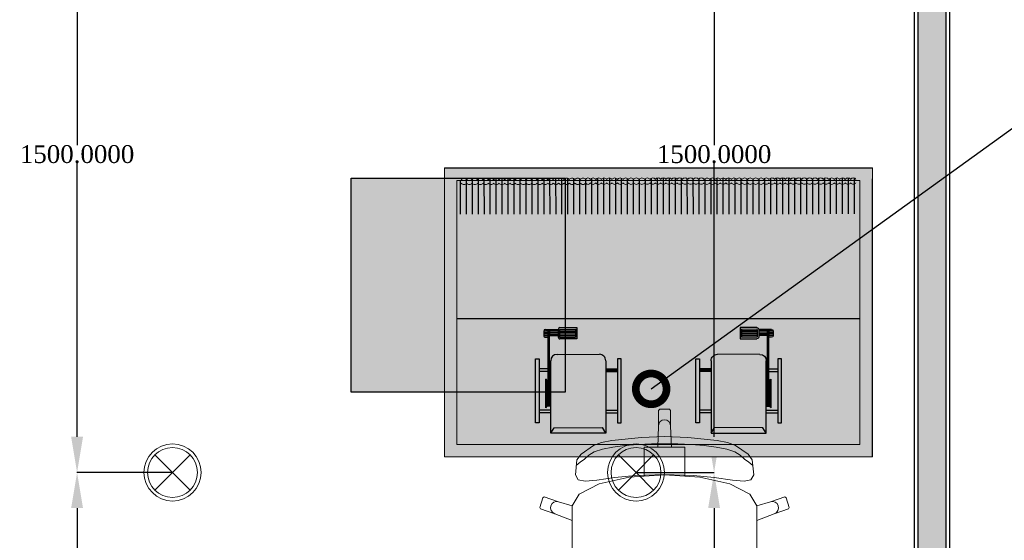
# Model space of a CAD drawing. Header units: millimetres. Extents: x 0 to 88385, y 0 to 41127.
# Tile 100 of 244: x 61621 to 64383, y 16698 to 18158. Entities that reach past the tile are written whole.
import ezdxf
from ezdxf import colors
from ezdxf.entities.mleader import LeaderData, LeaderLine
from ezdxf.math import Vec2, Vec3

# ---------------------------------------------------------------- set-up
doc = ezdxf.new("R2010")
doc.units = ezdxf.units.MM
doc.header["$MEASUREMENT"] = 0
for name, color, linetype in [('- განათება', 7, 'Continuous'), ('- მექანიკური ნაწილი', 7, 'Continuous'), ('New_Structural - Bearing', 7, 'Continuous')]:
    doc.layers.add(name, color=color, linetype=linetype)
for name, color, linetype, lineweight in [('heating-cooling1', 7, 'Continuous', 0), ('HVAC Room Number', 7, 'Continuous', 0), ('New_Interior - Furniture _Pen_No__1', 7, 'Continuous', 13)]:
    doc.layers.add(name, color=color, linetype=linetype, lineweight=lineweight)
for name, color, linetype, lineweight, true_color in [('New_Interior - Lamp_Pen_No__77', 7, 'Continuous', 20, 0xffeb28), ('New_Structural - Bearing_Pen_No__5', 7, 'Continuous', 25, 0x40a5ff), ('New_Structural - Bearing_Pen_No__57', 7, 'Continuous', 25, 0xdcd214)]:
    doc.layers.add(name, color=color, linetype=linetype, lineweight=lineweight, true_color=true_color)
doc.styles.add('CT', font='ARIALN.TTF', dxfattribs={"height": 200})
doc.styles.get("Standard").update_dxf_attribs({"font": 'sylfaen.ttf'})
doc.dimstyles.get("Standard").update_dxf_attribs({"dimtxt": 0.18, "dimasz": 0.18, "dimexe": 0.18, "dimexo": 0.0625, "dimgap": 0.09, "dimtad": 0, "dimtih": 1, "dimtoh": 1, "dimdec": 4, "dimzin": 0, "dimdsep": 46, "dimtxsty": 'Standard', "dimcen": 0.09, "dimadec": 0, "dimazin": 0, "dimtfac": 1, "dimtdec": 4, "dimtofl": 0, "dimtmove": 0, "dimatfit": 3, "dimfxl": 1, "dimtolj": 1, "dimtzin": 0, "dimarcsym": 0})

# ---------------------------------------------------------------- blocks, each defined once
blk = doc.blocks.new('Wall_55', base_point=(-20010.8, 20888))
at = {"layer": 'New_Structural - Bearing_Pen_No__57', "linetype": 'Continuous', "lineweight": 25, "true_color": 0xdcd214}
blk.add_hatch(color=52, dxfattribs=at).paths.add_polyline_path([(-20020.8, 12953.1), (-20020.8, 20788), (-20100.8, 20788), (-20100.8, 12953.1)])
at = {"layer": 'New_Structural - Bearing_Pen_No__5', "color": 161, "linetype": 'Continuous', "lineweight": 25, "true_color": 0x40a5ff}
for p, q in [((-20100.8, 20788), (-20100.8, 12953.1)), ((-20020.8, 12953.1), (-20020.8, 20788))]:
    blk.add_line(p, q, dxfattribs=at)
at = {"layer": 'New_Structural - Bearing_Pen_No__5', "color": 161, "linetype": 'Continuous', "lineweight": 25, "true_color": 0x40a5ff, "flags": 128}
for points in [[(-20110.8, 20788), (-20110.8, 12953.1)], [(-20010.8, 12953.1), (-20010.8, 20788)]]:
    blk.add_lwpolyline(points, dxfattribs=at)
blk = doc.blocks.new('Office Workstation Solo 27_4')
at = {"layer": 'New_Interior - Furniture _Pen_No__1', "color": 7, "linetype": 'Continuous', "lineweight": 13}
for p, q in [((-600, -400), (-800, -400)), ((-800, -400), (-800, -420)), ((-733.3, -420), (-733.3, -400)), ((-666.7, -420), (-666.7, -400)), ((-600, -420), (-600, -400)), ((-900, -450), (-840, -420)), ((-840, -420), (-560, -420)), ((-800, -420), (-600, -420)), ((-500, -450), (-560, -420)), ((-500, -450), (-900, -450)), ((-900, -450), (-900, -480)), ((-500, -480), (-500, -450)), ((-900, -480), (-500, -480)), ((-600, -480), (-800, -480)), ((-800, -480), (-800, -530)), ((-600, -530), (-600, -480)), ((-800, -530), (-600, -530)), ((-905.6, -619.1), (-925.2, -619.1)), ((-925.2, -619.1), (-925.2, -638.5)), ((-905.6, -638.5), (-905.6, -619.1)), ((-807.7, -619.1), (-886, -619.1)), ((-886, -619.1), (-886, -638.5)), ((-866.5, -638.5), (-866.5, -619.1)), ((-846.9, -638.5), (-846.9, -619.1)), ((-827.3, -638.5), (-827.3, -619.1)), ((-807.7, -638.5), (-807.7, -619.1)), ((-719.6, -619.1), (-797.9, -619.1)), ((-797.9, -619.1), (-797.9, -638.5)), ((-778.3, -638.5), (-778.3, -619.1)), ((-758.8, -638.5), (-758.8, -619.1)), ((-739.2, -638.5), (-739.2, -619.1)), ((-719.6, -638.5), (-719.6, -619.1)), ((-631.5, -619.1), (-709.8, -619.1)), ((-709.8, -619.1), (-709.8, -638.5)), ((-690.2, -638.5), (-690.2, -619.1)), ((-670.6, -638.5), (-670.6, -619.1)), ((-651, -638.5), (-651, -619.1)), ((-631.5, -638.5), (-631.5, -619.1)), ((-562.9, -619.1), (-621.7, -619.1)), ((-621.7, -619.1), (-621.7, -638.5)), ((-602.1, -638.5), (-602.1, -619.1)), ((-582.5, -638.5), (-582.5, -619.1)), ((-562.9, -638.5), (-562.9, -619.1)), ((-925.2, -638.5), (-905.6, -638.5)), ((-631.5, -648.2), (-925.2, -648.2)), ((-925.2, -648.2), (-925.2, -745.2)), ((-905.6, -667.6), (-905.6, -648.2)), ((-886, -638.5), (-807.7, -638.5)), ((-886, -667.6), (-886, -648.2)), ((-866.5, -667.6), (-866.5, -648.2)), ((-846.9, -667.6), (-846.9, -648.2)), ((-827.3, -667.6), (-827.3, -648.2)), ((-807.7, -667.6), (-807.7, -648.2)), ((-797.9, -638.5), (-719.6, -638.5)), ((-788.1, -667.6), (-788.1, -648.2)), ((-768.5, -667.6), (-768.5, -648.2)), ((-749, -667.6), (-749, -648.2)), ((-729.4, -667.6), (-729.4, -648.2)), ((-709.8, -638.5), (-631.5, -638.5)), ((-709.8, -667.6), (-709.8, -648.2)), ((-690.2, -667.6), (-690.2, -648.2)), ((-670.6, -667.6), (-670.6, -648.2)), ((-631.5, -745.2), (-631.5, -648.2)), ((-621.7, -638.5), (-562.9, -638.5)), ((-562.9, -648.2), (-621.7, -648.2)), ((-621.7, -648.2), (-621.7, -687)), ((-602.1, -687), (-602.1, -648.2)), ((-582.5, -687), (-582.5, -648.2)), ((-562.9, -687), (-562.9, -648.2)), ((-474.8, -648.2), (-553.1, -648.2)), ((-553.1, -648.2), (-553.1, -745.2)), ((-533.5, -725.8), (-533.5, -648.2)), ((-514, -745.2), (-514, -648.2)), ((-494.4, -745.2), (-494.4, -648.2)), ((-474.8, -745.2), (-474.8, -648.2)), ((-925.2, -667.6), (-631.5, -667.6)), ((-925.2, -687), (-655.9, -687)), ((-869.2, -688.9), (-921.1, -701.6)), ((-895.8, -687), (-895.8, -667.6)), ((-890.9, -706.4), (-890.9, -687)), ((-876.3, -687), (-876.3, -667.6)), ((-871.4, -706.4), (-871.4, -687)), ((-791.6, -680.4), (-869.2, -688.9)), ((-856.7, -687), (-856.7, -667.6)), ((-851.8, -706.4), (-851.8, -687)), ((-837.1, -687), (-837.1, -667.6)), ((-832.2, -706.4), (-832.2, -687)), ((-817.5, -687), (-817.5, -667.6)), ((-812.6, -706.4), (-812.6, -687)), ((-797.9, -687), (-797.9, -667.6)), ((-793, -706.4), (-793, -687)), ((-790.4, -680.3), (-791.6, -680.4)), ((-700, -677.3), (-790.4, -680.3)), ((-778.3, -687), (-778.3, -667.6)), ((-773.4, -706.4), (-773.4, -687)), ((-758.8, -687), (-758.8, -667.6)), ((-753.9, -706.4), (-753.9, -687)), ((-739.2, -687), (-739.2, -667.6)), ((-734.3, -706.4), (-734.3, -687)), ((-719.6, -687), (-719.6, -667.6)), ((-714.7, -706.4), (-714.7, -687)), ((-700, -687), (-700, -667.6)), ((-700, -677.3), (-609.6, -680.3)), ((-695.1, -706.4), (-695.1, -687)), ((-680.4, -687), (-680.4, -667.6)), ((-675.5, -706.4), (-675.5, -687)), ((-660.8, -687), (-660.8, -667.6)), ((-655.9, -706.4), (-655.9, -687)), ((-621.7, -667.6), (-562.9, -667.6)), ((-621.7, -687), (-562.9, -687)), ((-609.6, -680.3), (-608.4, -680.4)), ((-608.4, -680.4), (-530.8, -688.9)), ((-553.1, -667.6), (-474.8, -667.6)), ((-553.1, -687), (-494.4, -687)), ((-530.8, -688.9), (-478.9, -701.6)), ((-923.5, -702.6), (-953.7, -727.7)), ((-925.2, -706.4), (-631.5, -706.4)), ((-921.1, -701.6), (-923.5, -702.6)), ((-900.7, -725.8), (-900.7, -706.4)), ((-881.1, -725.8), (-881.1, -706.4)), ((-861.6, -725.8), (-861.6, -706.4)), ((-842, -725.8), (-842, -706.4)), ((-822.4, -725.8), (-822.4, -706.4)), ((-802.8, -725.8), (-802.8, -706.4)), ((-783.2, -725.8), (-783.2, -706.4)), ((-763.6, -725.8), (-763.6, -706.4)), ((-744.1, -725.8), (-744.1, -706.4)), ((-724.5, -725.8), (-724.5, -706.4)), ((-704.9, -725.8), (-704.9, -706.4)), ((-685.3, -725.8), (-685.3, -706.4)), ((-582.5, -706.4), (-602.1, -706.4)), ((-602.1, -706.4), (-602.1, -725.8)), ((-582.5, -725.8), (-582.5, -706.4)), ((-553.1, -706.4), (-474.8, -706.4)), ((-478.9, -701.6), (-476.5, -702.6)), ((-476.5, -702.6), (-446.3, -727.7)), ((-953.7, -727.7), (-958.9, -737.9)), ((-958.9, -737.9), (-958.9, -774.7)), ((-925.2, -725.8), (-631.5, -725.8)), ((-925.2, -745.2), (-631.5, -745.2)), ((-890.9, -745.2), (-890.9, -725.8)), ((-868.9, -745.2), (-868.9, -725.8)), ((-846.9, -745.2), (-846.9, -725.8)), ((-739.2, -745.2), (-739.2, -725.8)), ((-714.7, -745.2), (-714.7, -725.8)), ((-690.2, -745.2), (-690.2, -725.8)), ((-665.7, -745.2), (-665.7, -725.8)), ((-602.1, -725.8), (-621.7, -725.8)), ((-621.7, -725.8), (-621.7, -745.2)), ((-621.7, -745.2), (-562.9, -745.2)), ((-602.1, -745.2), (-602.1, -725.8)), ((-602.1, -725.8), (-582.5, -725.8)), ((-562.9, -725.8), (-582.5, -725.8)), ((-582.5, -745.2), (-582.5, -725.8)), ((-562.9, -745.2), (-562.9, -725.8)), ((-553.1, -725.8), (-494.4, -725.8)), ((-553.1, -745.2), (-474.8, -745.2)), ((-446.3, -727.7), (-441.1, -737.9)), ((-441.1, -737.9), (-441.1, -774.7)), ((-958.9, -774.7), (-958.9, -817.5)), ((-441.1, -774.7), (-441.1, -817.5)), ((-958.9, -817.5), (-958.9, -1065.6)), ((-441.1, -817.5), (-441.1, -1065.6)), ((-958.9, -1065.6), (-1007.8, -1084.2)), ((-958.9, -1106.3), (-958.9, -1065.6)), ((-441.1, -1106.3), (-441.1, -1065.6)), ((-441.1, -1065.6), (-392.2, -1084.2)), ((-1047.8, -1097.8), (-1050, -1102.2)), ((-1050, -1102.2), (-1041.6, -1129.2)), ((-1007.8, -1084.2), (-1047.8, -1097.8)), ((-1017.7, -1093.1), (-1019.6, -1099.7)), ((-1019.6, -1099.7), (-1018.8, -1106.6)), ((-1013.6, -1087.6), (-1017.7, -1093.1)), ((-1007.8, -1084.2), (-1013.6, -1087.6)), ((-392.2, -1084.2), (-386.4, -1087.6)), ((-392.2, -1084.2), (-352.2, -1097.8)), ((-386.4, -1087.6), (-382.3, -1093.1)), ((-382.3, -1093.1), (-380.4, -1099.7)), ((-380.4, -1099.7), (-381.2, -1106.6)), ((-350, -1102.2), (-358.4, -1129.2)), ((-352.2, -1097.8), (-350, -1102.2)), ((-1041.6, -1129.2), (-1037.3, -1131.5)), ((-1037.3, -1131.5), (-997.3, -1118)), ((-1018.8, -1106.6), (-1015.5, -1112.6)), ((-1015.5, -1112.6), (-1010.3, -1116.9)), ((-1010.3, -1116.9), (-1003.9, -1118.8)), ((-1003.9, -1118.8), (-997.3, -1118)), ((-997.3, -1118), (-958.7, -1106.5)), ((-958.9, -1106.3), (-958.7, -1106.5)), ((-958.7, -1106.5), (-939.2, -1139.6)), ((-441.3, -1106.5), (-460.8, -1139.6)), ((-441.1, -1106.3), (-441.3, -1106.5)), ((-402.7, -1118), (-441.3, -1106.5)), ((-396.1, -1118.8), (-402.7, -1118)), ((-362.7, -1131.5), (-402.7, -1118)), ((-389.7, -1116.9), (-396.1, -1118.8)), ((-384.5, -1112.6), (-389.7, -1116.9)), ((-381.2, -1106.6), (-384.5, -1112.6)), ((-358.4, -1129.2), (-362.7, -1131.5)), ((-939.2, -1139.6), (-883, -1167.8)), ((-460.8, -1139.6), (-517, -1167.8)), ((-942.4, -1179.4), (-950, -1193.1)), ((-922.9, -1175.7), (-942.4, -1179.4)), ((-890.3, -1178.8), (-922.9, -1175.7)), ((-839.1, -1185.7), (-890.3, -1178.8)), ((-883, -1167.8), (-799.1, -1186.6)), ((-781.6, -1191.3), (-839.1, -1185.7)), ((-799.1, -1186.6), (-756.8, -1189.4)), ((-600.9, -1186.6), (-643.2, -1189.4)), ((-618.4, -1191.3), (-560.9, -1185.7)), ((-517, -1167.8), (-600.9, -1186.6)), ((-560.9, -1185.7), (-509.7, -1178.8)), ((-509.7, -1178.8), (-477.1, -1175.7)), ((-477.1, -1175.7), (-457.6, -1179.4)), ((-457.6, -1179.4), (-450, -1193.1)), ((-950, -1193.1), (-946.2, -1235.9)), ((-700, -1194), (-781.6, -1191.3)), ((-756.8, -1189.4), (-700, -1193.2)), ((-756.8, -1189.4), (-756.8, -1235.4)), ((-643.2, -1189.4), (-700, -1193.2)), ((-700, -1194), (-618.4, -1191.3)), ((-643.2, -1189.4), (-643.2, -1235.4)), ((-450, -1193.1), (-453.8, -1235.9)), ((-942.8, -1223.4), (-947, -1220.2)), ((-946.2, -1235.9), (-934.3, -1251.5)), ((-935.7, -1229.5), (-942.8, -1223.4)), ((-925.5, -1236.8), (-935.7, -1229.5)), ((-912.3, -1248.7), (-925.5, -1236.8)), ((-756.8, -1235.4), (-756.8, -1270.9)), ((-643.2, -1235.4), (-643.2, -1270.9)), ((-487.7, -1248.7), (-474.5, -1236.8)), ((-474.5, -1236.8), (-464.3, -1229.5)), ((-453.8, -1235.9), (-465.7, -1251.5)), ((-464.3, -1229.5), (-457.2, -1223.4)), ((-457.2, -1223.4), (-453, -1220.2)), ((-934.3, -1251.5), (-899.3, -1275.3)), ((-897.4, -1257.8), (-912.3, -1248.7)), ((-874.4, -1265.3), (-897.4, -1257.8)), ((-845.1, -1271.1), (-874.4, -1265.3)), ((-554.9, -1271.1), (-525.6, -1265.3)), ((-525.6, -1265.3), (-502.6, -1257.8)), ((-502.6, -1257.8), (-487.7, -1248.7)), ((-465.7, -1251.5), (-500.7, -1275.3)), ((-899.3, -1275.3), (-876.8, -1283.9)), ((-876.8, -1283.9), (-847.6, -1289.6)), ((-847.6, -1289.6), (-764.9, -1297.9)), ((-811.3, -1275.5), (-845.1, -1271.1)), ((-774.6, -1278.5), (-811.3, -1275.5)), ((-736.9, -1280.3), (-774.6, -1278.5)), ((-764.9, -1297.9), (-700, -1300.5)), ((-756.8, -1270.9), (-719.1, -1270.9)), ((-700, -1280.8), (-736.9, -1280.3)), ((-719.1, -1270.9), (-700, -1270.9)), ((-719.1, -1270.9), (-717, -1330)), ((-680.9, -1270.9), (-700, -1270.9)), ((-700, -1280.8), (-663.1, -1280.3)), ((-635.1, -1297.9), (-700, -1300.5)), ((-680.9, -1270.9), (-683, -1330)), ((-643.2, -1270.9), (-680.9, -1270.9)), ((-663.1, -1280.3), (-625.4, -1278.5)), ((-552.4, -1289.6), (-635.1, -1297.9)), ((-625.4, -1278.5), (-588.7, -1275.5)), ((-588.7, -1275.5), (-554.9, -1271.1)), ((-523.2, -1283.9), (-552.4, -1289.6)), ((-500.7, -1275.3), (-523.2, -1283.9)), ((-717, -1330), (-715.7, -1336.8)), ((-717, -1330), (-717, -1373.8)), ((-715.7, -1336.8), (-712.1, -1342.6)), ((-712.1, -1342.6), (-706.5, -1346.4)), ((-706.5, -1346.4), (-700, -1347.8)), ((-693.5, -1346.4), (-700, -1347.8)), ((-687.9, -1342.6), (-693.5, -1346.4)), ((-684.3, -1336.8), (-687.9, -1342.6)), ((-683, -1330), (-684.3, -1336.8)), ((-683, -1330), (-683, -1373.8)), ((-717, -1373.8), (-713.6, -1377.3)), ((-713.6, -1377.3), (-700, -1377.3)), ((-686.4, -1377.3), (-700, -1377.3)), ((-683, -1373.8), (-686.4, -1377.3))]:
    blk.add_line(p, q, dxfattribs=at)
at = {"layer": 'New_Interior - Furniture _Pen_No__1', "color": 7, "linetype": 'Continuous', "lineweight": 13, "flags": 128}
for points in [[(0, 0), (-1400, 0), (-1400, -800), (0, -800)], [(-1400, 0), (-1400, -30), (0, -30), (0, 0)], [(-935, -580), (-935, -750), (-465, -750), (-465, -580)]]:
    blk.add_lwpolyline(points, close=True, dxfattribs=at)
blk = doc.blocks.new('asd1q3wdscqewdscx')
h = blk.add_hatch(color=8)
h.dxf.hatch_style = 1
h.paths.add_polyline_path([(45549, 30865), (45532, 30865), (45532, 30791), (45549, 30791)])
h.paths.add_polyline_path([(45549, 31289), (45532, 31289), (45532, 31215), (45549, 31215)])
h.paths.add_polyline_path([(45874, 31312), (45467, 31312), (45467, 31289), (45874, 31289)])
h.paths.add_polyline_path([(45811, 31289), (45794, 31289), (45794, 31231), (45811, 31231)])
h.paths.add_polyline_path([(45811, 31223), (45794, 31223), (45794, 31215), (45811, 31215)])
h = blk.add_hatch(color=7)
h.dxf.hatch_style = 1
h.paths.add_polyline_path([(45746.1, 31247), (45563.9, 31247, 0.376607), (45573, 31239), (45737, 31239, 0.376607)])
h = blk.add_hatch(color=7)
h.dxf.hatch_style = 1
h.paths.add_polyline_path([(45737, 31239), (45573, 31239), (45573, 31231), (45737, 31231)])
at = {"true_color": 0x40b2bf}
h = blk.add_hatch(color=143, dxfattribs=at)
h.dxf.hatch_style = 1
h.paths.add_polyline_path([(45737, 31231), (45573, 31231), (45573, 31223), (45737, 31223)])
h = blk.add_hatch(color=7)
h.dxf.hatch_style = 1
h.paths.add_polyline_path([(45737, 31223), (45573, 31223), (45573, 31215), (45737, 31215)])
h = blk.add_hatch(color=143, dxfattribs=at)
h.dxf.hatch_style = 1
h.paths.add_polyline_path([(46062, 31231), (46053, 31231), (46023, 31231), (45737, 31231), (45737, 31223), (46062, 31223)])
h = blk.add_hatch(color=256)
h.dxf.hatch_style = 1
h.paths.add_polyline_path([(46062, 31223), (46053, 31223), (46053, 31167), (46062, 31167)])
h.paths.add_polyline_path([(46053, 31258.8), (46053, 31231), (46062, 31231), (46062, 31248, 0.361621)])
h.paths.add_polyline_path([(46043, 31259), (46033, 31259), (46033, 31231), (46043, 31231)])
h.paths.add_polyline_path([(46023, 31259, 0.414214), (46012, 31248), (46012, 31231), (46023, 31231)])
h.paths.add_polyline_path([(46023, 31223), (46012, 31223), (46012, 31167), (46023, 31167)])
h.paths.add_polyline_path([(46043, 31223), (46033, 31223), (46033, 31167), (46043, 31167)])
h.paths.add_polyline_path([(46073, 31156, 0.414214), (46062, 31167), (46012, 31167, 0.414214), (46001, 31156), (46001, 31058), (46001, 31049), (46073, 31049), (46073, 31058)])
h.paths.add_polyline_path([(46062, 31058), (46012, 31058), (46012, 31158), (46062, 31158)], flags=16)
at = {"true_color": 0x8fa35c}
h = blk.add_hatch(color=55, dxfattribs=at)
h.dxf.hatch_style = 1
h.paths.add_polyline_path([(46053, 31223), (46043, 31223), (46043, 31167), (46053, 31167)])
h.paths.add_polyline_path([(46053, 31258.8, 0.045741), (46051, 31259), (46043, 31259), (46043, 31231), (46053, 31231)])
h.paths.add_polyline_path([(46033, 31259), (46023, 31259), (46023, 31231), (46033, 31231)])
h.paths.add_polyline_path([(46023, 31158), (46012, 31158), (46012, 31058), (46023, 31058)])
h.paths.add_polyline_path([(46033, 31158), (46023, 31158), (46023, 31058), (46033, 31058)])
h.paths.add_polyline_path([(46043, 31158), (46033, 31158), (46033, 31058), (46043, 31058)])
h.paths.add_polyline_path([(46053, 31158), (46043, 31158), (46043, 31058), (46053, 31058)])
h.paths.add_polyline_path([(46062, 31158), (46053, 31158), (46053, 31058), (46062, 31058)])
h = blk.add_hatch(color=55, dxfattribs=at)
h.dxf.hatch_style = 1
h.paths.add_polyline_path([(46033, 31223), (46023, 31223), (46023, 31167), (46033, 31167)])
at = {"true_color": 0xb4794b}
h = blk.add_hatch(color=35, dxfattribs=at)
h.dxf.hatch_style = 1
h.paths.add_polyline_path([(45903, 31174.6, 0.414214), (45862.6, 31215), (45403, 31215), (45437, 31193.9), (45437, 30886.1), (45403, 30865), (45862.6, 30865, 0.414214), (45903, 30905.4)])
h = blk.add_hatch(color=8)
h.dxf.hatch_style = 1
h.paths.add_polyline_path([(45811, 30865), (45794, 30865), (45794, 30791), (45811, 30791)])
h = blk.add_hatch(color=8)
h.dxf.hatch_style = 1
h.paths.add_polyline_path([(45874, 30791), (45467, 30791), (45467, 30768), (45874, 30768)])
for p, q in [((45467, 31289), (45467, 31312)), ((45467, 31312), (45874, 31312)), ((45874, 31289), (45467, 31289)), ((45532, 31215), (45532, 31289)), ((45549, 31215), (45549, 31289)), ((45794, 31231), (45794, 31289)), ((45811, 31231), (45811, 31289)), ((45874, 31312), (45874, 31289)), ((45563.9, 31247), (45746.1, 31247)), ((45573, 31215), (45573, 31239)), ((45737, 31239), (45573, 31239)), ((45573, 31231), (46062, 31231)), ((45573, 31223), (46062, 31223)), ((45737, 31239), (45737, 31231)), ((45737, 31223), (45737, 31215)), ((45794, 31223), (45794, 31215)), ((45811, 31223), (45811, 31215)), ((46012, 31248), (46012, 31231)), ((46051, 31259), (46023, 31259)), ((46023, 31259), (46023, 31231)), ((46053, 31231), (46023, 31231)), ((46053, 31223), (46023, 31223)), ((46023, 31223), (46023, 31167)), ((46033, 31259), (46033, 31231)), ((46033, 31223), (46033, 31167)), ((46043, 31259), (46043, 31231)), ((46043, 31223), (46043, 31167)), ((46053, 31259), (46053, 31231)), ((46053, 31231), (46062, 31231)), ((46053, 31223), (46062, 31223)), ((46053, 31223), (46053, 31167)), ((46062, 31248), (46062, 31167)), ((45403, 31215), (45862.6, 31215)), ((45403, 31215), (45437, 31193.9)), ((45403, 30865), (45403, 31215)), ((45437, 31193.9), (45437, 30886.1)), ((45903, 31174.6), (45903, 30905.4)), ((46062, 31167), (46012, 31167)), ((46001, 31058), (46001, 31156)), ((46062, 31158), (46012, 31158)), ((46012, 31158), (46012, 31058)), ((46023, 31158), (46023, 31058)), ((46033, 31158), (46033, 31058)), ((46043, 31158), (46043, 31058)), ((46053, 31158), (46053, 31058)), ((46062, 31158), (46062, 31058)), ((46073, 31156), (46073, 31058)), ((46001, 31049), (46001, 31058)), ((46073, 31049), (46001, 31049)), ((46062, 31058), (46012, 31058)), ((46073, 31058), (46073, 31049)), ((45403, 30865), (45437, 30886.1)), ((45862.6, 30865), (45403, 30865)), ((45532, 30865), (45532, 30791)), ((45549, 30865), (45549, 30791)), ((45794, 30865), (45794, 30791)), ((45811, 30865), (45811, 30791)), ((45874, 30791), (45467, 30791)), ((45467, 30791), (45467, 30768)), ((45874, 30768), (45874, 30791)), ((45467, 30768), (45874, 30768))]:
    blk.add_line(p, q)
for centre, radius, start, end in [((45573, 31248.2), 9.19, 187.45311, 270), ((45737, 31248.2), 9.19, 270, 352.54689), ((46023, 31248), 11, 90, 180), ((46051, 31248), 11, 0, 90), ((45862.6, 31174.6), 40.4, 0, 90), ((46012, 31156), 11, 90, 180), ((46062, 31156), 11, 0, 90), ((45862.6, 30905.4), 40.4, 270, 0)]:
    blk.add_arc(centre, radius, start, end)
blk = doc.blocks.new('asdasda')
at = {"lineweight": 0, "true_color": 0xffffff}
h = blk.add_hatch(color=7, dxfattribs=at)
h.dxf.hatch_style = 1
h.paths.add_polyline_path([(757.4, 504.2), (22.6, 504.2), (22.6, 22.6), (757.4, 22.6)], flags=0)
h.paths.add_polyline_path([(780, 526.8), (0, 526.8), (0, 0), (780, 0)])
h.paths.add_polyline_path([(22.6, 504.2), (757.4, 504.2), (757.4, 22.6), (22.6, 22.6)], flags=16)
h = blk.add_hatch(color=7, dxfattribs=at)
h.dxf.hatch_style = 1
h.paths.add_polyline_path([(757.4, 504.2), (22.6, 504.2), (22.6, 22.6), (757.4, 22.6)])
h = blk.add_hatch(color=7)
h.dxf.hatch_style = 1
h.paths.add_polyline_path([(22.8, 255.2), (22.8, 243.7), (757.4, 244.3), (757.4, 255.8)])
at = {"true_color": 0xfb1004}
h = blk.add_hatch(color=1, dxfattribs=at)
h.dxf.hatch_style = 1
h.set_gradient(color1=(255, 0, 0), color2=(0, 0, 255), tint=1)
h.paths.add_polyline_path([(740.4, 210.2), (740.4, 134.5, -1), (717.1, 134.4), (717, 209.8, 1), (673.8, 209.8), (673.9, 134.5, -1.005911), (650.8, 134.2), (650.7, 210, 1.002343), (607.7, 209.6), (607.8, 134.4, -1), (584.4, 134.3), (584.4, 210, 1.002343), (541.4, 209.6), (541.4, 134.3, -1), (518.1, 134.3), (518, 209.7, 1), (474.8, 209.6), (474.9, 134.2, -1), (451.8, 134), (451.7, 209.8, 1.00525), (408.7, 209.3), (408.8, 134.3, -1), (385.4, 134.3), (385.4, 209.7, 1), (342.1, 209.6), (342.2, 134.3, -1.005302), (319.1, 133.9), (319, 209.7, 1.00522), (276, 209.2), (276.1, 134.2, -1), (252.8, 134.2), (252.7, 209.8, 1.005275), (209.7, 209.3), (209.8, 134.3, -1), (186.4, 134.3), (186.4, 209.7, 1.005275), (143.4, 209.2), (143.4, 134.2, -1), (120.1, 134.2), (120, 209.8, 1.005275), (77, 209.3), (77.1, 134.3, -1), (53.8, 134.3), (53.7, 209.6, 0.415483), (31.5, 231.6), (22.6, 231.6), (22.6, 221.5), (32, 221.5, -0.414214), (43.6, 209.9), (43.7, 134.6, 0.999973), (86.9, 134.6), (86.9, 209.7, -1.008192), (110, 210.1), (110, 134.5, 1.011383), (153.3, 135.1), (153.2, 209.9, -0.994909), (176.3, 210.1), (176.4, 134.6, 1.011379), (219.6, 135.1), (219.5, 210, -0.994909), (242.6, 210.1), (242.7, 134.5, 1), (285.9, 134.5), (285.9, 209.9, -0.994909), (309, 210.1), (309, 134.4, 1), (352.3, 134.5), (352.2, 209.9), (352.2, 210, -1), (375.3, 210.2), (375.4, 134.6, 1), (418.6, 134.7), (418.5, 210, -0.994909), (441.6, 210.2), (441.7, 134.6, 1), (484.9, 134.6), (484.9, 210, -1), (508, 210.2), (508, 134.6, 1), (551.3, 134.6), (551.2, 210, -1), (574.3, 210.3), (574.4, 134.7, 1), (617.6, 134.7), (617.5, 210.1, -1), (640.6, 210.3), (640.7, 134.7, 1), (683.9, 134.8), (683.9, 210.1, -1), (707, 210.4), (707, 134.8, 1), (750.3, 134.8), (750.2, 210.2, -0.303251), (757.4, 221), (757.4, 231.4, 0.354482)])
h = blk.add_hatch(color=250)
h.dxf.hatch_style = 1
h.paths.add_polyline_path([(757.4, 97.8), (757.4, 109.3), (22.6, 108.7), (22.6, 97.2)])
h = blk.add_hatch(color=7)
h.dxf.hatch_style = 1
h.paths.add_polyline_path([(22.9, 102), (22.9, 90.5), (757.4, 91.1), (757.4, 102.6)])
blk.add_line((22.6, 275), (757.4, 275))
at = {"color": 250}
blk.add_line((780, 0), (0, 0), dxfattribs=at)
for points in [[(0, 526.8), (0, 20)], [(32.5, 83.8), (32.6, 18.6)], [(43.4, 83.8), (43.5, 18.2)], [(54.3, 83.8), (54.3, 18.1)], [(65.2, 83.8), (65.2, 18.2)], [(76.1, 83.8), (76.1, 18.4)], [(86.9, 83.8), (87, 18.5)], [(97.8, 83.9), (97.9, 19.1)], [(108.7, 83.9), (108.8, 20)], [(119.6, 83.9), (119.7, 20.2)], [(130.5, 83.9), (130.5, 19.2)], [(141.4, 83.9), (141.4, 18.6)], [(152.3, 83.9), (152.3, 18.3)], [(163.2, 83.9), (163.2, 18.1)], [(174, 83.9), (174.1, 18.1)], [(184.9, 83.9), (185, 18.4)], [(195.8, 83.9), (195.9, 18.8)], [(206.7, 83.9), (206.7, 19.4)], [(217.6, 84), (217.6, 20.5)], [(228.5, 84), (228.5, 19.9)], [(239.4, 84), (239.4, 19.1)], [(250.2, 84), (250.3, 18.6)], [(261.1, 84), (261.2, 18.3)], [(272, 84), (272.1, 18.2)], [(282.9, 84), (283, 18.3)], [(293.8, 84), (293.8, 18.6)], [(304.7, 84), (304.7, 19.1)], [(315.6, 84), (315.6, 19.4)], [(326.4, 84), (326.5, 20.5)], [(337.3, 84.1), (337.4, 19.7)], [(348.2, 84.1), (348.3, 19)], [(359.1, 84.1), (359.2, 18.5)], [(370, 84.1), (370, 18.2)], [(380.9, 84.1), (380.9, 18.1)], [(391.8, 84.1), (391.8, 18.2)], [(402.6, 84.1), (402.7, 18.5)], [(413.5, 84.1), (413.6, 19)], [(424.4, 84.1), (424.5, 19.8)], [(435.3, 84.1), (435.4, 20.6)], [(446.2, 84.1), (446.2, 19.5)], [(457.1, 84.2), (457.1, 18.8)], [(468, 84.2), (468, 18.4)], [(478.8, 84.2), (478.9, 18.2)], [(489.7, 84.2), (489.8, 18.2)], [(500.6, 84.2), (500.7, 18.4)], [(511.5, 84.2), (511.6, 18.7)], [(522.4, 84.2), (522.4, 20.6)], [(533.3, 84.2), (533.3, 20.2)], [(544.2, 84.2), (544.2, 19.4)], [(555, 84.2), (555.1, 18.9)], [(565.9, 84.2), (566, 18.6)], [(576.8, 84.3), (576.9, 18.5)], [(587.7, 84.3), (587.8, 18.6)], [(598.6, 84.3), (598.6, 18.9)], [(609.5, 84.3), (609.5, 19.4)], [(620.4, 84.3), (620.4, 20.2)], [(631.2, 84.3), (631.3, 21.1)], [(642.1, 84.3), (642.2, 20)], [(653, 84.3), (653.1, 19.3)], [(663.9, 84.3), (664, 18.9)], [(674.8, 84.3), (674.8, 18.6)], [(685.7, 84.3), (685.7, 18.6)], [(696.6, 84.4), (696.6, 18.8)], [(707.4, 84.4), (707.5, 19.1)], [(718.3, 84.4), (718.4, 19.7)], [(729.2, 84.4), (729.3, 20.7)], [(740.1, 84.4), (740.2, 20.7)], [(751, 84.4), (751, 22.6)]]:
    blk.add_lwpolyline(points, dxfattribs=at)
at = {"layer": 'heating-cooling1'}
blk.add_lwpolyline([(0, 526.8), (780, 526.8), (780, 0), (0, 0), (0, 526.8)], dxfattribs=at)
blk.add_lwpolyline([(22.6, 504.2), (757.4, 504.2), (757.4, 22.6), (22.6, 22.6)], close=True, dxfattribs=at)
at = {"layer": 'HVAC Room Number', "color": 250}
for points in [[(39.8, 27, 0.553217), (29.9, 27)], [(29.9, 20.8, 0.553217), (39.8, 20.8)], [(49.6, 27, 0.553217), (39.8, 27)], [(39.8, 20.8, 0.553217), (49.6, 20.8)], [(59.5, 27, 0.553217), (49.6, 27)], [(49.6, 20.8, 0.553217), (59.5, 20.9)], [(69.3, 27.1, 0.553217), (59.5, 27)], [(59.5, 20.9, 0.553217), (69.3, 20.9)], [(79.2, 27.1, 0.553217), (69.3, 27.1)], [(69.3, 20.9, 0.553217), (79.2, 20.9)], [(89.6, 27, 0.553217), (79.8, 27)], [(79.8, 20.8, 0.553217), (89.7, 20.8)], [(99.5, 27, 0.553217), (89.6, 27)], [(89.7, 20.8, 0.553217), (99.5, 20.8)], [(109.4, 27, 0.553217), (99.5, 27)], [(99.5, 20.8, 0.553217), (109.4, 20.8)], [(119.2, 27, 0.553217), (109.4, 27)], [(109.4, 20.8, 0.553217), (119.2, 20.8)], [(129.1, 27, 0.553217), (119.2, 27)], [(119.2, 20.8, 0.553217), (129.1, 20.8)], [(139, 27, 0.553217), (129.1, 27)], [(129.1, 20.8, 0.553217), (139, 20.8)], [(148.8, 27, 0.553217), (139, 27)], [(139, 20.8, 0.553217), (148.8, 20.8)], [(158.7, 27, 0.553217), (148.8, 27)], [(148.8, 20.8, 0.553217), (158.7, 20.8)], [(168.5, 27, 0.553217), (158.7, 27)], [(158.7, 20.8, 0.553217), (168.6, 20.8)], [(178.4, 27, 0.553217), (168.5, 27)], [(168.6, 20.8, 0.553217), (178.4, 20.8)], [(188.3, 27, 0.553217), (178.4, 27)], [(178.4, 20.8, 0.553217), (188.3, 20.9)], [(198.1, 27, 0.553217), (188.3, 27)], [(188.3, 20.9, 0.553217), (198.1, 20.9)], [(208, 27.1, 0.553217), (198.1, 27)], [(198.1, 20.9, 0.553217), (208, 20.9)], [(217.9, 27.1, 0.553217), (208, 27.1)], [(208, 20.9, 0.553217), (217.9, 20.9)], [(227.7, 27.1, 0.553217), (217.9, 27.1)], [(217.9, 20.9, 0.553217), (227.7, 20.9)], [(237.6, 27.1, 0.553217), (227.7, 27.1)], [(227.7, 20.9, 0.553217), (237.6, 20.9)], [(247.4, 27.1, 0.553217), (237.6, 27.1)], [(237.6, 20.9, 0.553217), (247.5, 20.9)], [(257.3, 27.1, 0.553217), (247.4, 27.1)], [(247.5, 20.9, 0.553217), (257.3, 20.9)], [(267.2, 27.1, 0.553217), (257.3, 27.1)], [(257.3, 20.9, 0.553217), (267.2, 20.9)], [(277, 27.1, 0.553217), (267.2, 27.1)], [(267.2, 20.9, 0.553217), (277, 20.9)], [(286.9, 27.1, 0.553217), (277, 27.1)], [(277, 20.9, 0.553217), (286.9, 20.9)], [(296.8, 27.1, 0.553217), (286.9, 27.1)], [(286.9, 20.9, 0.553217), (296.8, 20.9)], [(306.6, 27.1, 0.553217), (296.8, 27.1)], [(296.8, 20.9, 0.553217), (306.6, 21)], [(316.8, 27, 0.553217), (306.9, 27)], [(306.9, 20.8, 0.553217), (316.8, 20.8)], [(326.7, 27, 0.553217), (316.8, 27)], [(316.8, 20.8, 0.553217), (326.7, 20.8)], [(336.5, 27, 0.553217), (326.7, 27)], [(326.7, 20.8, 0.553217), (336.5, 20.8)], [(346.4, 27, 0.553217), (336.5, 27)], [(336.5, 20.8, 0.553217), (346.4, 20.8)], [(356.3, 27, 0.553217), (346.4, 27)], [(346.4, 20.8, 0.553217), (356.3, 20.8)], [(366.1, 27, 0.553217), (356.3, 27)], [(356.3, 20.8, 0.553217), (366.1, 20.8)], [(376, 27, 0.553217), (366.1, 27)], [(366.1, 20.8, 0.553217), (376, 20.8)], [(385.8, 27, 0.553217), (376, 27)], [(376, 20.8, 0.553217), (385.8, 20.8)], [(395.7, 27, 0.553217), (385.8, 27)], [(385.8, 20.8, 0.553217), (395.7, 20.8)], [(405.6, 27, 0.553217), (395.7, 27)], [(395.7, 20.8, 0.553217), (405.6, 20.9)], [(415.4, 27, 0.553217), (405.6, 27)], [(405.6, 20.9, 0.553217), (415.4, 20.9)], [(425.3, 27.1, 0.553217), (415.4, 27)], [(415.4, 20.9, 0.553217), (425.3, 20.9)], [(435.2, 27.1, 0.553217), (425.3, 27.1)], [(425.3, 20.9, 0.553217), (435.2, 20.9)], [(445, 27.1, 0.553217), (435.2, 27.1)], [(435.2, 20.9, 0.553217), (445, 20.9)], [(454.9, 27.1, 0.553217), (445, 27.1)], [(445, 20.9, 0.553217), (454.9, 20.9)], [(464.7, 27.1, 0.553217), (454.9, 27.1)], [(454.9, 20.9, 0.553217), (464.7, 20.9)], [(474.6, 27.1, 0.553217), (464.7, 27.1)], [(464.7, 20.9, 0.553217), (474.6, 20.9)], [(484.5, 27.1, 0.553217), (474.6, 27.1)], [(474.6, 20.9, 0.553217), (484.5, 20.9)], [(494.3, 27.1, 0.553217), (484.5, 27.1)], [(484.5, 20.9, 0.553217), (494.3, 20.9)], [(504.2, 27.1, 0.553217), (494.3, 27.1)], [(494.3, 20.9, 0.553217), (504.2, 20.9)], [(514.1, 27.1, 0.553217), (504.2, 27.1)], [(504.2, 20.9, 0.553217), (514.1, 20.9)], [(522.7, 27.4, 0.610733), (514.1, 27.1)], [(514.1, 20.9, 0.671613), (522.7, 21.2)], [(532.5, 27.4, 0.553217), (522.7, 27.4)], [(522.7, 21.2, 0.553217), (532.6, 21.2)], [(542.4, 27.4, 0.553217), (532.5, 27.4)], [(532.6, 21.2, 0.553217), (542.4, 21.2)], [(552.3, 27.4, 0.553217), (542.4, 27.4)], [(542.4, 21.2, 0.553217), (552.3, 21.2)], [(562.1, 27.4, 0.553217), (552.3, 27.4)], [(552.3, 21.2, 0.553217), (562.1, 21.2)], [(572, 27.4, 0.553217), (562.1, 27.4)], [(562.1, 21.2, 0.553217), (572, 21.2)], [(581.9, 27.4, 0.553217), (572, 27.4)], [(572, 21.2, 0.553217), (581.9, 21.2)], [(591.7, 27.4, 0.553217), (581.9, 27.4)], [(581.9, 21.2, 0.553217), (591.7, 21.3)], [(601.6, 27.5, 0.553217), (591.7, 27.4)], [(591.7, 21.3, 0.553217), (601.6, 21.3)], [(611.4, 27.5, 0.553217), (601.6, 27.5)], [(601.6, 21.3, 0.553217), (611.5, 21.3)], [(621.3, 27.5, 0.553217), (611.4, 27.5)], [(611.5, 21.3, 0.553217), (621.3, 21.3)], [(631.2, 27.5, 0.553217), (621.3, 27.5)], [(621.3, 21.3, 0.553217), (631.2, 21.3)], [(641, 27.5, 0.553217), (631.2, 27.5)], [(631.2, 21.3, 0.553217), (641, 21.3)], [(650.9, 27.5, 0.553217), (641, 27.5)], [(641, 21.3, 0.553217), (650.9, 21.3)], [(660.8, 27.5, 0.553217), (650.9, 27.5)], [(650.9, 21.3, 0.553217), (660.8, 21.3)], [(670.6, 27.5, 0.553217), (660.8, 27.5)], [(660.8, 21.3, 0.553217), (670.6, 21.3)], [(680.5, 27.5, 0.553217), (670.6, 27.5)], [(670.6, 21.3, 0.553217), (680.5, 21.3)], [(690.3, 27.5, 0.553217), (680.5, 27.5)], [(680.5, 21.3, 0.553217), (690.3, 21.3)], [(700.2, 27.5, 0.553217), (690.3, 27.5)], [(690.3, 21.3, 0.553217), (700.2, 21.3)], [(710.1, 27.5, 0.553217), (700.2, 27.5)], [(700.2, 21.3, 0.553217), (710.1, 21.4)], [(719.9, 27.5, 0.553217), (710.1, 27.5)], [(710.1, 21.4, 0.553217), (719.9, 21.4)], [(729.8, 27.6, 0.553217), (719.9, 27.5)], [(719.9, 21.4, 0.553217), (729.8, 21.4)], [(739.7, 27.6, 0.553217), (729.8, 27.6)], [(729.8, 21.4, 0.553217), (739.7, 21.4)], [(749.5, 27.6, 0.553217), (739.7, 27.6)], [(739.7, 21.4, 0.553217), (749.5, 21.4)]]:
    blk.add_lwpolyline(points, format="xyb", dxfattribs=at)
at = {"yscale": 0.2868831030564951, "zscale": 0.2868831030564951}
for p, xscale, rotation in [((9159.5, 13501.1), -0.286883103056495, 89.95250228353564), ((-8379.5, 13501.1), 0.2868831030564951, 270.0474656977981)]:
    blk.add_blockref('asd1q3wdscqewdscx', p, dxfattribs=dict(at, xscale=xscale, rotation=rotation))
blk = doc.blocks.new('600x600')
h = blk.add_hatch(color=6)
h.dxf.hatch_style = 1
h.paths.add_polyline_path([(-54793.2, 18677.9), (-55393.2, 18677.9), (-55393.2, 18077.9), (-54793.2, 18077.9)])
for p, q in [((-55393.2, 18677.9), (-54793.2, 18677.9)), ((-55393.2, 18077.9), (-55393.2, 18677.9)), ((-54793.2, 18677.9), (-54793.2, 18077.9)), ((-54793.2, 18077.9), (-55393.2, 18077.9))]:
    blk.add_line(p, q)
blk = doc.blocks.new('Recessed Spot')
at = {"layer": 'New_Interior - Lamp_Pen_No__77', "color": 2, "linetype": 'Continuous', "lineweight": 20, "true_color": 0xffeb28}
for q in [(-49.5, 49.5), (49.5, 49.5), (-49.5, -49.5), (49.5, -49.5)]:
    blk.add_line((0, 0), q, dxfattribs=at)
at = {"layer": 'New_Interior - Lamp_Pen_No__77', "color": 2, "linetype": 'Continuous', "lineweight": 20, "true_color": 0xffeb28, "flags": 128}
blk.add_lwpolyline([(80, 0, 1), (-80, 0, 1)], format="xyb", close=True, dxfattribs=at)
at = {"layer": 'New_Interior - Lamp_Pen_No__77', "color": 2, "linetype": 'Continuous', "lineweight": 20, "true_color": 0xffeb28}
blk.add_circle((0, 0), 70, dxfattribs=at)
blk = doc.blocks.new('_DotSmall')
at = {"color": 0, "linetype": 'ByBlock', "const_width": 0.5}
blk.add_lwpolyline([(-0.0625, 0, 1), (0.0625, 0, 1)], format="xyb", close=True, dxfattribs=at)
blk = doc.blocks.new('*D917')
at = {"layer": '- განათება', "color": 0, "lineweight": -2, "transparency": 16777216}
for p, q in [((62049.5, 16888), (61781.6, 16888)), ((61781.8, 16788), (61781.8, 16306.1)), ((61781.8, 15488), (61781.8, 16254.8)), ((62049.5, 15388), (61781.6, 15388))]:
    blk.add_line(p, q, dxfattribs=at)
at = {"layer": '- განათება', "color": 0, "transparency": 16777216}
for points in [[(61765.1, 16788), (61798.5, 16788), (61781.8, 16888)], [(61765.1, 15488), (61798.5, 15488), (61781.8, 15388)]]:
    blk.add_solid(points, dxfattribs=at)
at = {"layer": 'Defpoints', "color": 0, "transparency": 16777216}
for p in [(62049.5, 16888), (61781.8, 15388), (62049.5, 15388)]:
    blk.add_point(p, dxfattribs=at)
at = {"layer": '- განათება', "color": 0, "transparency": 16777216, "insert": (61781.8, 16280.4), "char_height": 50, "attachment_point": 5}
blk.add_mtext('\\A1;{\\fSylfaen|b0|i0|c0|p18;1500.0000}', dxfattribs=at)
blk = doc.blocks.new('*D900')
at = {"layer": '- განათება', "color": 0, "lineweight": -2, "transparency": 16777216}
for p, q in [((62049.5, 18388), (61781.6, 18388)), ((61781.8, 18288), (61781.8, 17806.1)), ((61781.8, 16988), (61781.8, 17754.8)), ((62049.5, 16888), (61781.6, 16888))]:
    blk.add_line(p, q, dxfattribs=at)
at = {"layer": '- განათება', "color": 0, "transparency": 16777216}
for points in [[(61765.1, 18288), (61798.5, 18288), (61781.8, 18388)], [(61765.1, 16988), (61798.5, 16988), (61781.8, 16888)]]:
    blk.add_solid(points, dxfattribs=at)
at = {"layer": 'Defpoints', "color": 0, "transparency": 16777216}
for p in [(62049.5, 18388), (61781.8, 16888), (62049.5, 16888)]:
    blk.add_point(p, dxfattribs=at)
at = {"layer": '- განათება', "color": 0, "transparency": 16777216, "insert": (61781.8, 17780.4), "char_height": 50, "attachment_point": 5}
blk.add_mtext('\\A1;{\\fSylfaen|b0|i0|c0|p18;1500.0000}', dxfattribs=at)
blk = doc.blocks.new('*D902')
at = {"layer": '- განათება', "color": 0, "lineweight": -2, "transparency": 16777216}
for p, q in [((63349.6, 16888), (63568.7, 16888)), ((63568.5, 16788), (63568.5, 16306.1)), ((63568.5, 15488), (63568.5, 16254.8)), ((63349.6, 15388), (63568.7, 15388))]:
    blk.add_line(p, q, dxfattribs=at)
at = {"layer": '- განათება', "color": 0, "transparency": 16777216}
for points in [[(63551.8, 16788), (63585.2, 16788), (63568.5, 16888)], [(63551.8, 15488), (63585.2, 15488), (63568.5, 15388)]]:
    blk.add_solid(points, dxfattribs=at)
at = {"layer": 'Defpoints', "color": 0, "transparency": 16777216}
for p in [(63349.5, 16888), (63349.5, 15388), (63568.5, 15388)]:
    blk.add_point(p, dxfattribs=at)
at = {"layer": '- განათება', "color": 0, "transparency": 16777216, "insert": (63568.5, 16280.4), "char_height": 50, "attachment_point": 5}
blk.add_mtext('\\A1;{\\fSylfaen|b0|i0|c0|p18;1500.0000}', dxfattribs=at)
blk = doc.blocks.new('*D903')
at = {"layer": '- განათება', "color": 0, "lineweight": -2, "transparency": 16777216}
for p, q in [((63349.6, 18388), (63568.7, 18388)), ((63568.5, 18288), (63568.5, 17806.1)), ((63568.5, 16988), (63568.5, 17754.8)), ((63349.6, 16888), (63568.7, 16888))]:
    blk.add_line(p, q, dxfattribs=at)
at = {"layer": '- განათება', "color": 0, "transparency": 16777216}
for points in [[(63551.8, 18288), (63585.2, 18288), (63568.5, 18388)], [(63551.8, 16988), (63585.2, 16988), (63568.5, 16888)]]:
    blk.add_solid(points, dxfattribs=at)
at = {"layer": 'Defpoints', "color": 0, "transparency": 16777216}
for p in [(63349.5, 18388), (63349.5, 16888), (63568.5, 16888)]:
    blk.add_point(p, dxfattribs=at)
at = {"layer": '- განათება', "color": 0, "transparency": 16777216, "insert": (63568.5, 17780.4), "char_height": 50, "attachment_point": 5}
blk.add_mtext('\\A1;{\\fSylfaen|b0|i0|c0|p18;1500.0000}', dxfattribs=at)

msp = doc.modelspace()

# ---------------------------------------------------------------- block references
at = {"layer": '- განათება', "color": 2, "linetype": 'Continuous', "lineweight": 20, "true_color": 0xffeb28, "zscale": 1000}
for p in [(62049.52029, 16887.98097), (63349.52029, 16887.98097)]:
    msp.add_blockref('Recessed Spot', p, dxfattribs=at)
at = {"layer": '- მექანიკური ნაწილი', "lineweight": 0, "transparency": 33554687, "xscale": 1.538463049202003, "yscale": 1.538463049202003, "zscale": 1.538463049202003, "rotation": 180}
msp.add_blockref('asdasda', (64012.50387, 17741.92189), dxfattribs=at)
at = {"layer": '- მექანიკური ნაწილი'}
msp.add_blockref('600x600', (117943.94387, -964.47569), dxfattribs=at)
at = {"layer": 'New_Interior - Furniture _Pen_No__1', "color": 7, "linetype": 'Continuous', "lineweight": 13, "zscale": 1000, "rotation": 180}
msp.add_blockref('Office Workstation Solo 27_4', (62729.52029, 15687.98097), dxfattribs=at)
at = {"layer": 'New_Structural - Bearing', "color": 7, "lineweight": 35}
msp.add_blockref('Wall_55', (64229.52029, 20887.98097), dxfattribs=at)

# ---------------------------------------------------------------- dimensions: what is measured, and where the dimension line sits
at = {"layer": '- განათება', "color": 1}
for base, p1, p2, picture, middle in [((61781.78533, 16887.98097), (62049.52029, 18387.98097), (62049.52029, 16887.98097), '*D900', (61781.78533, 17780.41604)), ((63568.51439, 16887.98097), (63349.52029, 18387.98097), (63349.52029, 16887.98097), '*D903', (63568.51439, 17780.41604)), ((61781.78533, 15387.98097), (62049.52029, 16887.98097), (62049.52029, 15387.98097), '*D917', (61781.78533, 16280.41604)), ((63568.51439, 15387.98097), (63349.52029, 16887.98097), (63349.52029, 15387.98097), '*D902', (63568.51439, 16280.41604))]:
    dim = msp.add_linear_dim(base=base, p1=p1, p2=p2, angle=270, text='{\\fSylfaen|b0|i0|c0|p18;<>}', dimstyle='Standard', override={"dimtxt": 50, "dimasz": 100}, dxfattribs=at)
    dim.commit()
    dim.dimension.update_dxf_attribs({"geometry": picture, "text_midpoint": middle, "dimtype": 160})

# ---------------------------------------------------------------- leaders
at = {"layer": '- მექანიკური ნაწილი', "color": 7}
ml = msp.add_multileader_mtext('Standard', dxfattribs=at)
ml.set_content('{\\fSylfaen|b1|i0|c0|p18;\\C1;DB-HVAC\\C7;  \\fSylfaen|b0|i0|c0|p18;\\C1;QF-24          \\C7;N2XH-3X2.5}', color=7, style='CT')
ml.set_leader_properties()
ml.set_arrow_properties(name='DOTSMALL')
ml.build(insert=Vec2(0, 0))
ml.multileader.update_dxf_attribs({"has_dogleg": 0, "text_left_attachment_type": 6, "text_right_attachment_type": 6, "dogleg_length": 9, "arrow_head_size": 172.53719})
ctx = ml.context
ctx.base_point, ctx.char_height, ctx.arrow_head_size, ctx.landing_gap_size, ctx.plane_origin = Vec3(66507.69873, 19371.9237), 171.3007828, 172.53719, 57.5124, Vec3(44185.80887, 8886.39979)
ctx.left_attachment, ctx.right_attachment, ctx.text_align_type = 6, 6, 1
notes = []
notes.append((ctx, [(1, (1, 1, 0), (66498.69873, 19371.9237), (1, 0), 9, [(2, [(63392, 17122.5)], 0, [])])]))
ctx.mtext.insert, ctx.mtext.width, ctx.mtext.defined_height, ctx.mtext.alignment, ctx.mtext.flow_direction = Vec3(67510.49934, 19577.48464), 2531.4263669, 243.98464, 2, 5
for ctx, leaders in notes:
    for number, flags, end, landing, length, lines in leaders:
        leader = LeaderData()
        leader.index, (leader.has_last_leader_line, leader.has_dogleg_vector, leader.attachment_direction) = number, flags
        leader.last_leader_point, leader.dogleg_vector, leader.dogleg_length = Vec3(end), Vec3(landing), length
        for number, points, colour, breaks in lines:
            line = LeaderLine()
            line.index, line.vertices, line.color, line.breaks = number, Vec3.list(points), colors.encode_raw_color(colour), breaks
            leader.lines.append(line)
        ctx.leaders.append(leader)

doc.saveas('drawing.dxf')
